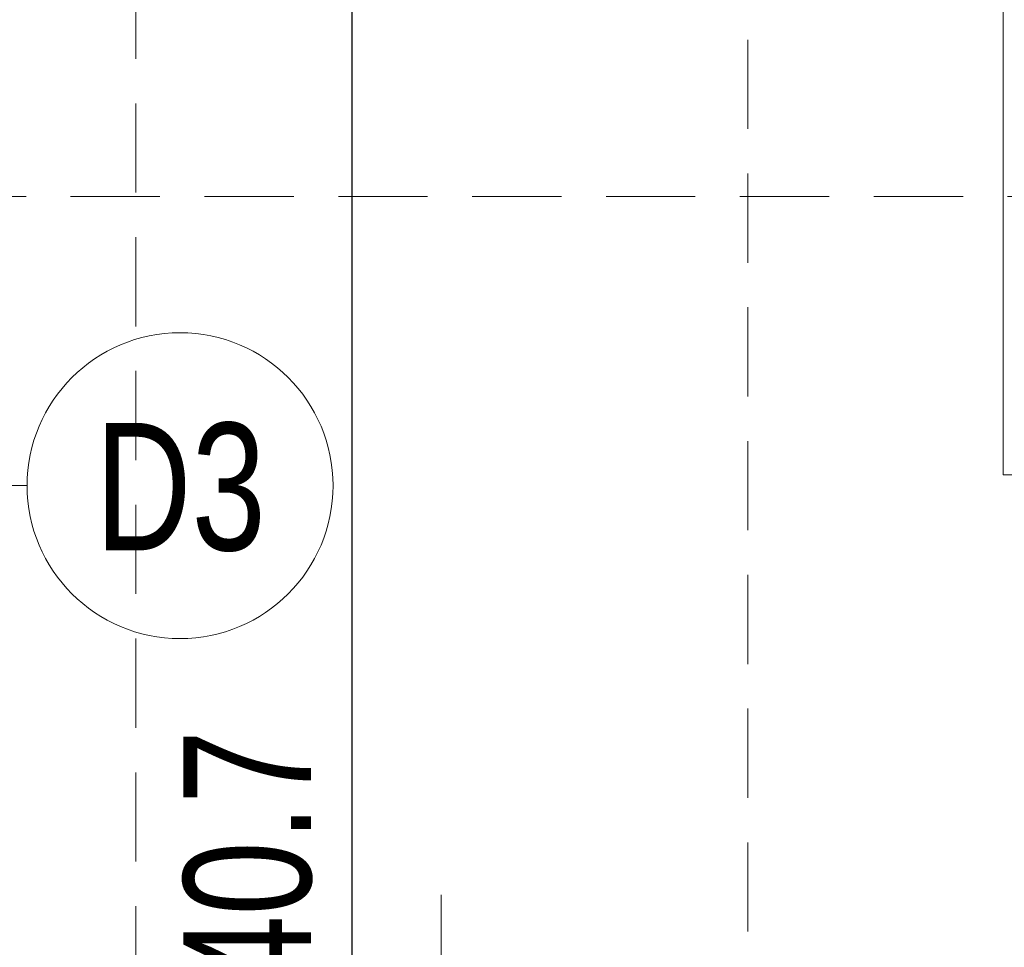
# Model space of a CAD drawing. Header units: inches. Extents: x 69729 to 77643, y -43505 to -36607.
# Tile 25 of 69: x 72022 to 72119, y -38240 to -38149. Entities that reach past the tile are written whole.
import ezdxf

# ---------------------------------------------------------------- set-up
doc = ezdxf.new("R2010")
doc.units = ezdxf.units.IN
doc.header["$MEASUREMENT"] = 0
doc.linetypes.add('HIDDEN', pattern=[0.375, 0.25, -0.125])
doc.layers.get('0').update_dxf_attribs({"lineweight": 0})
doc.layers.get('Defpoints').update_dxf_attribs({"lineweight": 0})
for name, color, linetype, lineweight in [('p--dach', 2, 'Continuous', 30), ('p--dach-rura spustowa', 2, 'Continuous', 0), ('p--drzwi', 125, 'Continuous', 0), ('p--opis drzwi', 252, 'Continuous', 0), ('p--wymiary-1-50', 5, 'Continuous', 0)]:
    doc.layers.add(name, color=color, linetype=linetype, lineweight=lineweight)
doc.styles.add('1-50', font='arial.ttf', dxfattribs={"width": 0.75, "height": 12.5})
doc.styles.add('STYL-1', font='arial.ttf', dxfattribs={"width": 0.75})
doc.dimstyles.new('1-50', dxfattribs={"dimtxt": 12.5, "dimasz": 5, "dimexe": 5, "dimexo": 5, "dimgap": 0.09, "dimtad": 0, "dimdsep": 46, "dimtxsty": '1-50', "dimblk": 'OBLIQUE', "dimcen": 0.09, "dimadec": 0, "dimazin": 0, "dimtfac": 1, "dimtdec": 4, "dimtix": 1, "dimtofl": 0, "dimtmove": 2, "dimatfit": 3, "dimldrblk": 'OBLIQUE', "dimfxl": 5, "dimfxlon": 1, "dimtvp": 0.8, "dimtolj": 1, "dimtzin": 0, "dimarcsym": 0})

# ---------------------------------------------------------------- blocks, each defined once
blk = doc.blocks.new('drzwi-90-100')
for p, q in [((10.1, 87.375), (5.05, 87.375)), ((5.05, 87.375), (5.05, 2.525)), ((10.1, 2.525), (10.1, 87.375)), ((5.05, 2.525), (0, 2.525)), ((0, 2.525), (0, -2.525)), ((5.05, -2.525), (5.05, 2.525)), ((5.05, 2.525), (10.1, 2.525)), ((100, 2.525), (94.95, 2.525)), ((94.95, 2.525), (94.95, -2.525)), ((100, -2.525), (100, 2.525)), ((0, -2.525), (5.05, -2.525)), ((94.95, -2.525), (100, -2.525))]:
    blk.add_line(p, q)
blk.add_arc((10.8, 3.225), 84.153, 359.52334, 90.47666)
blk = doc.blocks.new('_OBLIQUE')
at = {"color": 0, "linetype": 'ByBlock', "lineweight": -2}
for p, q in [((-0.5, -0.5), (0.5, 0.5)), ((0, 0), (0, 0))]:
    blk.add_line(p, q, dxfattribs=at)
blk = doc.blocks.new('*D81')
at = {"layer": 'Defpoints', "color": 0}
for p in [(72054.736, -38114.421), (72063.771, -38114.421), (72059.486, -38355.121)]:
    blk.add_point(p, dxfattribs=at)
at = {"layer": 'p--wymiary-1-50', "color": 0, "linetype": 'Continuous', "lineweight": -2}
for p, q in [((72058.771, -38114.421), (72049.736, -38114.421)), ((72054.736, -38355.121), (72054.736, -38114.421)), ((72054.486, -38355.121), (72049.736, -38355.121))]:
    blk.add_line(p, q, dxfattribs=at)
at = {"layer": 'p--wymiary-1-50', "color": 0, "lineweight": -2, "xscale": 5, "yscale": 5, "zscale": 5}
for p, rotation in [((72054.736, -38114.421), 90), ((72054.736, -38355.121), 270)]:
    blk.add_blockref('_OBLIQUE', p, dxfattribs=dict(at, rotation=rotation))
at = {"layer": 'p--wymiary-1-50', "color": 0, "linetype": 'Continuous', "ltscale": 12, "insert": (72044.526, -38234.771), "char_height": 12.5, "attachment_point": 5, "rotation": 90, "style": '1-50'}
blk.add_mtext('\\A1;240.7', dxfattribs=at)
blk = doc.blocks.new('strzałka')
for q in [(-19.448, 4.13), (0, 0), (-18.87, -3.246)]:
    blk.add_line((-29.275, 0), q)

msp = doc.modelspace()

# ---------------------------------------------------------------- linework, layer by layer
at = {"layer": 'p--dach', "linetype": 'HIDDEN', "lineweight": 20, "ltscale": 35}
msp.add_line((71580.871, -38166.071), (72860.871, -38166.071), dxfattribs=at)
msp.add_lwpolyline([(72033.521, -38124.421), (72093.521, -38124.421), (72093.521, -38244.421), (72033.521, -38244.421)], close=True, dxfattribs=at)
at = {"layer": 'p--opis drzwi', "lineweight": 0}
msp.add_line((71992.854, -38194.421), (72022.854, -38194.421), dxfattribs=at)
msp.add_circle((72037.854, -38194.421), 15, dxfattribs=at)

# ---------------------------------------------------------------- block references
at = {"layer": 'p--dach-rura spustowa', "linetype": 'HIDDEN', "lineweight": 20, "ltscale": 35, "rotation": 90}
msp.add_blockref('strzałka', (72063.444, -38234.561), dxfattribs=at)
at = {"layer": 'p--drzwi', "xscale": -1, "rotation": 180}
msp.add_blockref('drzwi-90-100', (72113.521, -38105.971), dxfattribs=at)

# ---------------------------------------------------------------- texts
at = {"layer": 'p--opis drzwi', "lineweight": 0, "insert": (72029.52, -38200.941), "char_height": 12.5, "width": 98.6805, "attachment_point": 7, "style": 'STYL-1'}
msp.add_mtext('D3', dxfattribs=at)

# ---------------------------------------------------------------- dimensions: what is measured, and where the dimension line sits
at = {"layer": 'p--wymiary-1-50', "linetype": 'Continuous'}
dim = msp.add_linear_dim(base=(72054.736, -38114.421), p1=(72059.486, -38355.121), p2=(72063.771, -38114.421), angle=90, dimstyle='1-50', dxfattribs=at)
dim.commit()
dim.dimension.update_dxf_attribs({"geometry": '*D81', "text_midpoint": (72044.526, -38234.771)})

doc.saveas('drawing.dxf')
